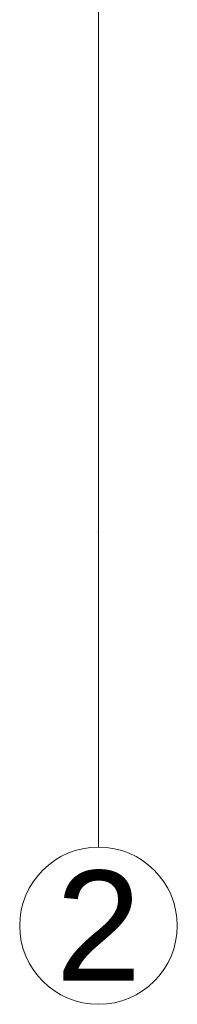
# Model space of a CAD drawing. Header units: millimetres. Extents: x -573548 to 674770, y -210017 to -47794.
# Tile 11 of 234: x 87363 to 87863, y -158895 to -155763. Entities that reach past the tile are written whole.
import ezdxf
from ezdxf.enums import TextEntityAlignment as Align

# ---------------------------------------------------------------- set-up
doc = ezdxf.new("R2010")
doc.units = ezdxf.units.MM
doc.layers.add('A.05 RZUT 1 PIĘTRA_is$0$Structural - Grid', color=8, linetype='Continuous', lineweight=9)
doc.layers.add('A.05 RZUT 1 PIĘTRA_is$0$Structural - Grid_Nr_pióra__17', color=8, linetype='Continuous', lineweight=9)
doc.styles.add('A.05 RZUT 1 PIĘTRA_is$0$STYL_AUTOMATYCZNY_1', font='arial.ttf')

# ---------------------------------------------------------------- blocks, each defined once
blk = doc.blocks.new('A.05 RZUT 1 PIĘTRA_is$0$Standardowy znacznik osi_2')
at = {"layer": 'A.05 RZUT 1 PIĘTRA_is$0$Structural - Grid_Nr_pióra__17'}
for q in [(0, 0), (17853.1, 0)]:
    blk.add_line((1000, 0), q, dxfattribs=at)
blk.add_circle((-250, 0), 250, dxfattribs=at)
blk.add_point((1000, 0), dxfattribs=at)
blk.add_point((1000, 0), dxfattribs=at)
at = {"layer": 'A.05 RZUT 1 PIĘTRA_is$0$Structural - Grid_Nr_pióra__17', "style": 'A.05 RZUT 1 PIĘTRA_is$0$STYL_AUTOMATYCZNY_1'}
for tag, p in [('AC_MarkerText_1_0', (5, -80)), ('AC_MarkerText_1_1', (19358.1, -80))]:
    blk.add_attdef(tag, text='', height=350, rotation=270, dxfattribs=at).set_placement(p, align=Align.TOP_CENTER)
blk = doc.blocks.new('A.05 RZUT 1 PIĘTRA_is')
at = {"layer": 'A.05 RZUT 1 PIĘTRA_is$0$Structural - Grid'}
ref = blk.add_blockref('A.05 RZUT 1 PIĘTRA_is$0$Standardowy znacznik osi_2', (87897.3, -108395.1), dxfattribs=dict(at, zscale=1000, rotation=90))
ref.add_attrib('AC_MarkerText_1', '2', dxfattribs={"layer": 'A.05 RZUT 1 PIĘTRA_is$0$Structural - Grid_Nr_pióra__17', "color": 20, "lineweight": 15, "true_color": 0xf73328, "height": 350, "rotation": 360, "style": 'A.05 RZUT 1 PIĘTRA_is$0$STYL_AUTOMATYCZNY_1'}).set_placement((87897.3, -108470.1), align=Align.TOP_CENTER)

msp = doc.modelspace()

# ---------------------------------------------------------------- block references
at = {"color": 150}
msp.add_blockref('A.05 RZUT 1 PIĘTRA_is', (-284.4, -50000), dxfattribs=at)

doc.saveas('drawing.dxf')
